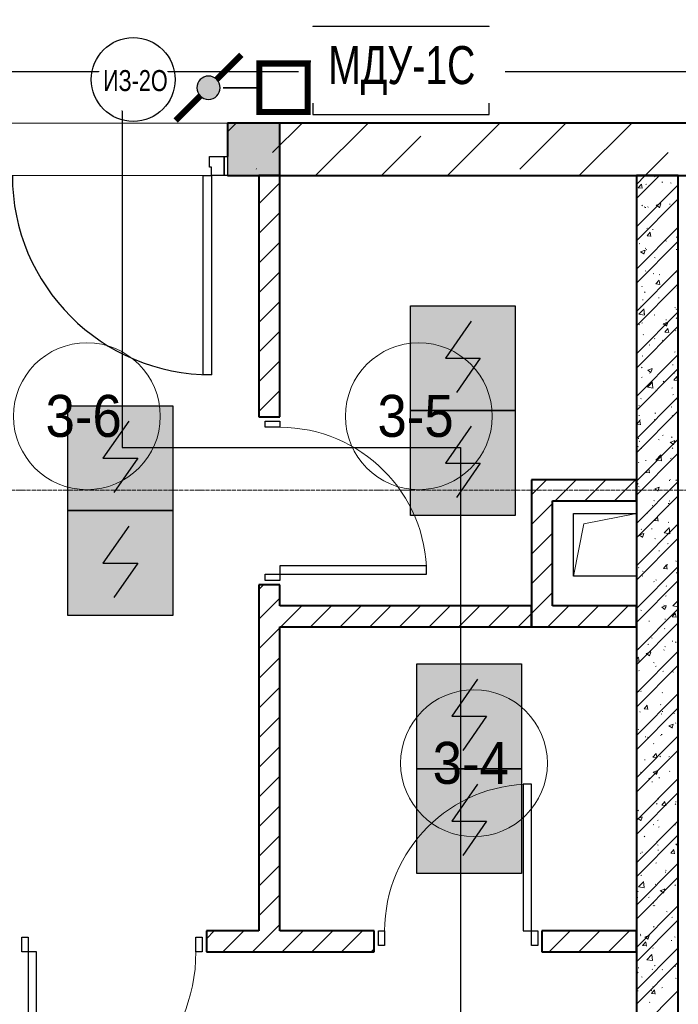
# Model space of a CAD drawing. Header units: millimetres. Extents: x -816133 to 919604, y 87941 to 147341.
# Tile 200 of 256: x 140046 to 143186, y 125283 to 129975. Entities that reach past the tile are written whole.
import ezdxf

# ---------------------------------------------------------------- set-up
doc = ezdxf.new("R2010")
doc.units = ezdxf.units.MM
doc.set_wipeout_variables(frame=1)
doc.linetypes.add('ADSK_Линия сетки', pattern=[25, 20, -2.5, 0, -2.5])
for name, color, linetype, lineweight in [('_АПС_Оборудование', 1, 'Continuous', 30), ('A-000-M_MASS', 7, 'Continuous', 18), ('A-010-A_ROOM', 7, 'Continuous', 20), ('A-200-M_WALL', 7, 'Continuous', 18), ('A-200-M_WALL_EXT', 7, 'Continuous', 18), ('A-200-M_WALL_INT', 7, 'Continuous', 18), ('A-200-M_WALL_PAT', 7, 'Continuous', 40), ('A-325-M_DOOR', 7, 'Continuous', 18), ('A-325-M_DOOR__FRAME', 7, 'Continuous', 30), ('A-325-M_DOOR_OPENING', 7, 'Continuous', 18), ('A-325-M_DOOR_PANEL', 7, 'Continuous', 30), ('Z-030-M_GRID', 7, 'Continuous', 9), ('СОУЭ', 1, 'Continuous', 30), ('СС-011-ПОЖ-СИГНАЛИЗАЦИЯ', 1, 'Continuous', 30), ('УГО АПС и АПЗ$0$_АПС_Оборудование', 1, 'Continuous', 30), ('УГО АПС и АПЗ$0$СС-011-ПОЖ-СИГНАЛИЗАЦИЯ', 1, 'Continuous', 30)]:
    doc.layers.add(name, color=color, linetype=linetype, lineweight=lineweight)
doc.layers.add('EI_HATCH_GALV', color=7, linetype='Continuous')
doc.layers.add('АПС', color=5, linetype='Continuous')
doc.styles.add('Arial Narrow', font='ARIALN.TTF', dxfattribs={"width": 0.9, "height": 600})
doc.styles.add('Arial_2', font='arial.ttf', dxfattribs={"width": 0.9, "height": 400})

# ---------------------------------------------------------------- blocks, each defined once
blk = doc.blocks.new('13эт')
at = {"layer": 'A-200-M_WALL_PAT', "lineweight": 18}
h = blk.add_hatch(color=9, dxfattribs=at)
h.paths.add_polyline_path([(416345.4, 129232.9), (416595.4, 129232.9), (416595.4, 129482.9), (416345.4, 129482.9), (416345.4, 129322.9)])
h.paths.add_polyline_path([(414995.4, 129232.9), (415245.4, 129232.9), (415245.4, 129482.9), (414995.4, 129482.9), (414995.4, 129322.9)])
at = {"layer": 'A-000-M_MASS', "color": 9, "lineweight": 30}
for p, q in [((417995.4, 127322.9), (417995.4, 127622.9)), ((417995.4, 127622.9), (418295.4, 127622.9)), ((418295.4, 127322.9), (417995.4, 127322.9))]:
    blk.add_line(p, q, dxfattribs=at)
at = {"layer": 'A-000-M_MASS', "color": 9}
for p, q in [((418045.4, 127572.9), (418295.4, 127622.9)), ((417995.4, 127322.9), (418045.4, 127572.9))]:
    blk.add_line(p, q, dxfattribs=at)
at = {"layer": 'A-010-A_ROOM', "color": 9}
for centre in [(415675.9, 128085.7), (417258.2, 128085.7), (417521.3, 126432.2)]:
    blk.add_circle(centre, 350, dxfattribs=at)
at = {"layer": 'A-200-M_WALL', "color": 9, "lineweight": 40}
for p, q in [((416595.4, 129482.9), (416345.4, 129482.9)), ((416345.4, 129482.9), (416345.4, 129322.9)), ((416595.4, 129232.9), (416595.4, 129482.9)), ((416345.4, 129232.9), (416595.4, 129232.9))]:
    blk.add_line(p, q, dxfattribs=at)
at = {"layer": 'A-200-M_WALL_EXT', "color": 9, "lineweight": 40}
for p, q in [((421620.2, 129482.9), (416345.4, 129482.9)), ((416345.4, 129482.9), (416345.4, 129322.9)), ((416345.4, 129232.9), (421620.2, 129232.9))]:
    blk.add_line(p, q, dxfattribs=at)
at = {"layer": 'A-200-M_WALL_INT', "color": 9, "lineweight": 40}
for p, q in [((416595.4, 129232.9), (416495.4, 129232.9)), ((416495.4, 129232.9), (416495.4, 128082.9)), ((416595.4, 128082.9), (416595.4, 129232.9)), ((418495.4, 129232.9), (418295.4, 129232.9)), ((418295.4, 129232.9), (418295.4, 121532.9)), ((418495.4, 121532.9), (418495.4, 129232.9)), ((416495.4, 128082.9), (416595.4, 128082.9)), ((418295.4, 127782.9), (417795.4, 127782.9)), ((417795.4, 127782.9), (417795.4, 127682.9)), ((418295.4, 127682.9), (418295.4, 127782.9)), ((417795.4, 127682.9), (417795.4, 127082.9)), ((417895.4, 127682.9), (418295.4, 127682.9)), ((417895.4, 127182.9), (417895.4, 127682.9)), ((416595.4, 127282.9), (416495.4, 127282.9)), ((416495.4, 127282.9), (416495.4, 125632.9)), ((416595.4, 127182.9), (416595.4, 127282.9)), ((417795.4, 127182.9), (416595.4, 127182.9)), ((417795.4, 127082.9), (417795.4, 127182.9)), ((418295.4, 127182.9), (417895.4, 127182.9)), ((418295.4, 127082.9), (418295.4, 127182.9)), ((416595.4, 125632.9), (416595.4, 127082.9)), ((416595.4, 127082.9), (417795.4, 127082.9)), ((417795.4, 127082.9), (417895.4, 127082.9)), ((417895.4, 127082.9), (418295.4, 127082.9)), ((416495.4, 125632.9), (416245.4, 125632.9)), ((416245.4, 125632.9), (416245.4, 125532.9)), ((417045.4, 125632.9), (416595.4, 125632.9)), ((417045.4, 125532.9), (417045.4, 125632.9)), ((418295.4, 125632.9), (417845.4, 125632.9)), ((417845.4, 125632.9), (417845.4, 125532.9)), ((418295.4, 125532.9), (418295.4, 125632.9)), ((416245.4, 125532.9), (417045.4, 125532.9)), ((417845.4, 125532.9), (418295.4, 125532.9))]:
    blk.add_line(p, q, dxfattribs=at)
at = {"layer": 'A-200-M_WALL_PAT', "color": 9, "linetype": 'Continuous', "lineweight": 9}
for p, q in [((416345.4, 129440.9), (416387.4, 129482.9)), ((416560.7, 129341.8), (416701.8, 129482.9)), ((416766.1, 129232.9), (417016.1, 129482.9)), ((417394.7, 129232.9), (417644.7, 129482.9)), ((417739.3, 129263.3), (417959, 129482.9)), ((418023.3, 129232.9), (418273.3, 129482.9)), ((417080.4, 129232.9), (417267.9, 129420.4)), ((418337.6, 129232.9), (418446.5, 129341.8)), ((416482.1, 129263.3), (416484.4, 129265.6)), ((418295.4, 129190.7), (418337.6, 129232.9)), ((418295.4, 129123.4), (418405, 129232.9)), ((418382.9, 129228.5), (418385.4, 129226.3)), ((416495.4, 129098.7), (416595.4, 129198.7)), ((418295.4, 129204.5), (418297.9, 129202.9)), ((418295.4, 128988.7), (418495.4, 129188.7)), ((418304.4, 129174.4), (418319.1, 129191.9)), ((418322.7, 129171.8), (418319.2, 129190.9)), ((418341, 129190.6), (418344.3, 129191)), ((418353.2, 129183.2), (418355.8, 129185.2)), ((418417.5, 129200.7), (418420.9, 129201.1)), ((418457.8, 129197.8), (418460.6, 129196)), ((418304.3, 129174.4), (418322.5, 129172.8)), ((418295.4, 128921.3), (418495.4, 129121.3)), ((418321.6, 129091.3), (418324.1, 129089.1)), ((418332.9, 129083.9), (418335.7, 129082.1)), ((418349.4, 129081.7), (418352.1, 129083.8)), ((418389.8, 129090.9), (418405, 129080.7)), ((418390, 129090.8), (418411.3, 129098.9)), ((418405.2, 129079.6), (418411.4, 129098)), ((418452.8, 129095.6), (418456.1, 129096.1)), ((416495.4, 128957.3), (416595.4, 129057.3)), ((418337.4, 129080.4), (418340.7, 129080.9)), ((418295.4, 128786.6), (418495.4, 128986.6)), ((418345.7, 128980.3), (418348.4, 128982.3)), ((418346.5, 128945.1), (418364.8, 128943.6)), ((418346.7, 128945.1), (418361.4, 128962.6)), ((418365, 128942.5), (418361.5, 128961.6)), ((418372.6, 128975.4), (418375.9, 128975.9)), ((416495.4, 128815.9), (416595.4, 128915.9)), ((418295.4, 128719.3), (418495.4, 128919.3)), ((418309, 128909.5), (418311.5, 128907.2)), ((418436.3, 128921.2), (418439.1, 128919.4)), ((418486.8, 128940), (418489.2, 128937.7)), ((418295.4, 128855.6), (418295.8, 128855.6)), ((418315.7, 128869.9), (418330.8, 128859.7)), ((418315.8, 128869.7), (418337.1, 128877.9)), ((418331, 128858.5), (418337.2, 128877)), ((418337.8, 128887.2), (418340.6, 128885.4)), ((418342, 128878.8), (418344.7, 128880.8)), ((418484.7, 128880.5), (418488, 128880.9)), ((418382, 128842.6), (418384.5, 128840.3)), ((416495.4, 128674.5), (416595.4, 128774.5)), ((418295.4, 128584.6), (418495.4, 128784.6)), ((418338.3, 128777.3), (418341, 128779.4)), ((418375.6, 128766.3), (418378.4, 128764.5)), ((418404.5, 128760.3), (418407.8, 128760.7)), ((418481.1, 128770.4), (418484.4, 128770.8)), ((418492.3, 128796.8), (418494.9, 128798.9)), ((418295.4, 128517.2), (418495.4, 128717.2)), ((418388.8, 128715.9), (418407.1, 128714.3)), ((418389, 128715.9), (418403.7, 128733.4)), ((418407.3, 128713.3), (418403.7, 128732.4)), ((418320.7, 128705.4), (418323.2, 128703.1)), ((418334.6, 128675.9), (418337.3, 128677.9)), ((418488.6, 128695.4), (418491.2, 128697.4)), ((416495.4, 128533.1), (416595.4, 128633.1)), ((418324.3, 128640.1), (418327.6, 128640.5)), ((418400.9, 128650.2), (418404.2, 128650.6)), ((418295.4, 128382.5), (418495.4, 128582.5)), ((418307.4, 128571.4), (418331.2, 128596.1)), ((418307.4, 128571.5), (418334.5, 128567.3)), ((418316.3, 128610.6), (418319.1, 128608.7)), ((418334.3, 128568.2), (418330.9, 128597.2)), ((418330.9, 128574.4), (418333.6, 128576.4)), ((418380.5, 128569.6), (418383.4, 128567.8)), ((418479, 128603.7), (418481.8, 128601.9)), ((418484.9, 128593.9), (418487.5, 128595.9)), ((418308.1, 128523.5), (418310.6, 128521.2)), ((418320.7, 128529.9), (418324, 128530.4)), ((418423.4, 128526.2), (418438.6, 128515.9)), ((418423.6, 128526), (418444.9, 128534.2)), ((418436.1, 128545.1), (418439.4, 128545.6)), ((418438.8, 128514.8), (418445, 128533.2)), ((418485.9, 128554), (418488.3, 128551.8)), ((416495.4, 128391.6), (416595.4, 128491.6)), ((418295.4, 128315.2), (418495.4, 128515.2)), ((418327.2, 128472.9), (418329.9, 128475)), ((418431.1, 128486.6), (418449.3, 128485)), ((418431.3, 128486.6), (418446, 128504.1)), ((418449.6, 128484), (418446, 128503.1)), ((418481.2, 128492.4), (418483.8, 128494.5)), ((418355.9, 128424.9), (418359.3, 128425.4)), ((418381.1, 128456.6), (418383.6, 128454.3)), ((418418.3, 128448.7), (418421.2, 128446.9)), ((418295.4, 128180.5), (418495.4, 128380.5)), ((418477.5, 128391), (418480.1, 128393)), ((416495.4, 128250.2), (416595.4, 128350.2)), ((418323.5, 128371.5), (418326.2, 128373.5)), ((418468, 128330), (418471.3, 128330.4)), ((418295.4, 128113.1), (418495.4, 128313.1)), ((418319.8, 128319.4), (418322.3, 128317.1)), ((418349.3, 128305.1), (418364.4, 128294.9)), ((418349.4, 128305), (418370.8, 128313.1)), ((418359, 128293), (418361.8, 128291.2)), ((418364.6, 128293.8), (418370.8, 128312.2)), ((418473.8, 128289.5), (418476.4, 128291.5)), ((418319.8, 128270), (418322.5, 128272)), ((418347.9, 128224), (418371.6, 128248.8)), ((418374.7, 128220.8), (418371.3, 128249.8)), ((418423.2, 128252.1), (418426.1, 128250.2)), ((418473.4, 128257.3), (418491.6, 128255.7)), ((418473.6, 128257.3), (418488.3, 128274.8)), ((418491.8, 128254.7), (418488.3, 128273.8)), ((416495.4, 128108.8), (416595.4, 128208.8)), ((418347.8, 128224.1), (418374.9, 128219.9)), ((418387.8, 128209.8), (418391.1, 128210.2)), ((418464.4, 128219.9), (418467.7, 128220.3)), ((418470, 128188), (418472.7, 128190.1)), ((418295.4, 127978.4), (418495.4, 128178.4)), ((418316.1, 128168.5), (418318.7, 128170.6)), ((418485, 128168.1), (418487.4, 128165.8)), ((418295.4, 127911), (418495.4, 128111)), ((418298.3, 128138.1), (418301.2, 128136.3)), ((418307.2, 128137.5), (418309.7, 128135.3)), ((418384.2, 128099.7), (418387.5, 128100.1)), ((418461, 128131.2), (418463.9, 128129.4)), ((418295.4, 128091.7), (418296.6, 128092.1)), ((418295.4, 128087.5), (418296.6, 128091.2)), ((418297.3, 128047.2), (418312, 128064.7)), ((418307.6, 128089.6), (418310.9, 128090)), ((418315.5, 128044.6), (418312, 128063.7)), ((418312.4, 128067.1), (418315, 128069.1)), ((418380.2, 128070.6), (418382.7, 128068.4)), ((418466.3, 128086.6), (418469, 128088.6)), ((418297.1, 128047.2), (418315.3, 128045.6)), ((418295.4, 127776.3), (418495.4, 127976.3)), ((418304, 127979.4), (418307.3, 127979.9)), ((418308.7, 127965.6), (418311.3, 127967.6)), ((418401.7, 127975.4), (418404.5, 127973.6)), ((418419.4, 127994.6), (418422.8, 127995.1)), ((418457.1, 127961.4), (418472.2, 127951.2)), ((418457.2, 127961.2), (418478.5, 127969.4)), ((418462.6, 127985.1), (418465.3, 127987.1)), ((418472.4, 127950), (418478.6, 127968.4)), ((418295.4, 127709), (418495.4, 127909)), ((418303.2, 127941.4), (418306.1, 127939.6)), ((418318.9, 127933.4), (418321.4, 127931.2)), ((418466, 127934.5), (418468.8, 127932.7)), ((418305, 127864.1), (418307.6, 127866.2)), ((418339.3, 127874.4), (418342.6, 127874.9)), ((418388.2, 127876.8), (418415.3, 127872.6)), ((418388.3, 127876.7), (418412, 127901.4)), ((418415.1, 127873.5), (418411.7, 127902.4)), ((418458.9, 127883.6), (418461.6, 127885.7)), ((418339.4, 127817.9), (418357.6, 127816.3)), ((418339.6, 127817.9), (418354.2, 127835.4)), ((418341, 127820.5), (418343.9, 127818.7)), ((418357.8, 127815.3), (418354.3, 127834.4)), ((417795.4, 127711.7), (417866.6, 127782.9)), ((417908, 127682.9), (418008, 127782.9)), ((418049.4, 127682.9), (418149.4, 127782.9)), ((418190.9, 127682.9), (418290.9, 127782.9)), ((418295.4, 127574.3), (418495.4, 127774.3)), ((418451.3, 127779.5), (418454.6, 127780)), ((418455.2, 127782.2), (418457.9, 127784.2)), ((418484.1, 127782.1), (418486.5, 127779.8)), ((418301.3, 127762.7), (418303.9, 127764.7)), ((418306.3, 127751.6), (418308.8, 127749.3)), ((418382.9, 127740.4), (418398.1, 127730.1)), ((418383, 127740.2), (418404.4, 127748.4)), ((418398.2, 127729), (418404.4, 127747.4)), ((418295.4, 127506.9), (418495.4, 127706.9)), ((418379.4, 127684.7), (418381.8, 127682.4)), ((418451.5, 127680.7), (418454.2, 127682.8)), ((417795.4, 127570.3), (417895.4, 127670.3)), ((418297.6, 127661.2), (418300.2, 127663.2)), ((418371.1, 127659.3), (418374.4, 127659.7)), ((418444.4, 127657.9), (418447.2, 127656.1)), ((418447.7, 127669.4), (418451, 127669.8)), ((418346, 127623.8), (418348.8, 127622)), ((418381.7, 127588.7), (418399.9, 127587.1)), ((418381.8, 127588.6), (418396.5, 127606.2)), ((418400.1, 127586), (418396.6, 127605.2)), ((418447.8, 127579.2), (418450.5, 127581.3)), ((418295.4, 127372.2), (418495.4, 127572.2)), ((418295.4, 127560.9), (418296.5, 127561.8)), ((418318, 127547.5), (418320.5, 127545.2)), ((418367.5, 127549.2), (418370.8, 127549.6)), ((418428.7, 127529.3), (418452.4, 127554)), ((418455.5, 127526.1), (418452.1, 127555.1)), ((418482.9, 127564.4), (418486.3, 127564.8)), ((417795.4, 127428.9), (417895.4, 127528.9)), ((418295.4, 127304.9), (418495.4, 127504.9)), ((418308.7, 127519.3), (418323.9, 127509.1)), ((418308.9, 127519.2), (418330.2, 127527.4)), ((418324.1, 127508), (418330.3, 127526.4)), ((418383.8, 127502.9), (418386.6, 127501.1)), ((418428.6, 127529.4), (418455.7, 127525.2)), ((418402.8, 127444.1), (418406.1, 127444.6)), ((418444.1, 127477.8), (418446.8, 127479.8)), ((418483.2, 127396.1), (418485.6, 127393.9)), ((418490.7, 127396.6), (418495.4, 127393.4)), ((418490.8, 127396.4), (418495.4, 127398.2)), ((417795.4, 127287.5), (417895.4, 127387.5)), ((418295.4, 127170.2), (418495.4, 127370.2)), ((418305.4, 127365.6), (418307.9, 127363.3)), ((418324.4, 127347.2), (418327.2, 127345.4)), ((418424, 127359.4), (418442.2, 127357.8)), ((418424.1, 127359.4), (418438.8, 127376.9)), ((418442.4, 127356.8), (418438.9, 127375.9)), ((418440.4, 127376.3), (418443.1, 127378.4)), ((418295.4, 127102.8), (418495.4, 127302.8)), ((418322.6, 127323.9), (418325.9, 127324.4)), ((418378.5, 127298.7), (418380.9, 127296.4)), ((418388.7, 127306.3), (418391.5, 127304.5)), ((418487.1, 127340.3), (418489.9, 127338.5)), ((416495.4, 127260.3), (416518.1, 127282.9)), ((418436.7, 127274.8), (418439.3, 127276.9)), ((416495.4, 127118.9), (416595.4, 127218.9)), ((417795.4, 127146.1), (417895.4, 127246.1)), ((418434.6, 127229), (418437.9, 127229.5)), ((418469.1, 127181.9), (418492.8, 127206.7)), ((418495.4, 127183.2), (418492.6, 127207.7)), ((416600.9, 127082.9), (416700.9, 127182.9)), ((416742.3, 127082.9), (416842.3, 127182.9)), ((416883.8, 127082.9), (416983.8, 127182.9)), ((417025.2, 127082.9), (417125.2, 127182.9)), ((417166.6, 127082.9), (417266.6, 127182.9)), ((417308, 127082.9), (417408, 127182.9)), ((417449.4, 127082.9), (417549.4, 127182.9)), ((417590.9, 127082.9), (417690.9, 127182.9)), ((417895.4, 127104.6), (417973.7, 127182.9)), ((418015.1, 127082.9), (418115.1, 127182.9)), ((418156.5, 127082.9), (418256.5, 127182.9)), ((418295.4, 126968.1), (418495.4, 127168.1)), ((418317.1, 127161.5), (418319.6, 127159.2)), ((418416.5, 127175.6), (418431.7, 127165.4)), ((418416.6, 127175.4), (418438, 127183.6)), ((418426.5, 127185.4), (418429.3, 127183.6)), ((418431.8, 127164.2), (418438, 127182.6)), ((418433, 127173.4), (418435.6, 127175.4)), ((418469, 127182), (418495.4, 127178)), ((418494.9, 127192), (418495.4, 127191.5)), ((417732.3, 127082.9), (417795.4, 127146.1)), ((418431, 127118.9), (418434.3, 127119.3)), ((418466.3, 127130.1), (418484.5, 127128.5)), ((418466.4, 127130.1), (418481.1, 127147.6)), ((418484.7, 127127.5), (418481.1, 127146.6)), ((416495.4, 126977.4), (416595.4, 127077.4)), ((417873.7, 127082.9), (417895.4, 127104.6)), ((418295.4, 126900.8), (418495.4, 127100.8)), ((418354.4, 127108.8), (418357.8, 127109.2)), ((418429.3, 127071.9), (418431.9, 127074)), ((418367.1, 127029.6), (418370, 127027.8)), ((418304.5, 126979.6), (418307, 126977.4)), ((418350.8, 126998.7), (418354.2, 126999.1)), ((418425.6, 126970.4), (418428.2, 126972.5)), ((418431.4, 126988.7), (418434.2, 126986.9)), ((418466.3, 127013.9), (418469.6, 127014.3)), ((418482.3, 127010.2), (418484.7, 127007.9)), ((416495.4, 126836), (416595.4, 126936)), ((418295.4, 126766.1), (418495.4, 126966.1)), ((418295.4, 126926.3), (418304.8, 126937.5)), ((418308.3, 126917.4), (418304.8, 126936.5)), ((418342.3, 126954.6), (418357.5, 126944.3)), ((418342.5, 126954.4), (418363.8, 126962.6)), ((418357.7, 126943.2), (418363.9, 126961.6)), ((418295.4, 126919.5), (418308.1, 126918.4)), ((418295.4, 126698.7), (418495.4, 126898.7)), ((418377.6, 126912.7), (418380, 126910.5)), ((418386.1, 126893.6), (418389.4, 126894.1)), ((418306.5, 126874.7), (418309.3, 126872.9)), ((418421.9, 126869), (418424.5, 126871)), ((418469.2, 126867.8), (418472, 126866)), ((416495.4, 126694.6), (416595.4, 126794.6)), ((418494, 126806.1), (418495.4, 126804.7)), ((418295.4, 126564), (418495.4, 126764)), ((418305.9, 126773.4), (418309.2, 126773.9)), ((418316.2, 126775.5), (418318.7, 126773.3)), ((418418.2, 126767.5), (418420.8, 126769.6)), ((418295.4, 126496.7), (418495.4, 126696.7)), ((418332.2, 126690.7), (418350.4, 126689.1)), ((418332.4, 126690.7), (418347.1, 126708.2)), ((418350.6, 126688.1), (418347.1, 126707.2)), ((418409.8, 126712.1), (418412.7, 126710.3)), ((418494.5, 126688.6), (418495.4, 126688.7)), ((416495.4, 126553.2), (416595.4, 126653.2)), ((418311.4, 126678), (418314.2, 126676.2)), ((418414.4, 126666.1), (418417.1, 126668.1)), ((418417.9, 126678.5), (418421.3, 126679)), ((418474.1, 126671.1), (418476.9, 126669.3)), ((418450.1, 126610.8), (418465.3, 126600.6)), ((418450.2, 126610.6), (418471.6, 126618.8)), ((418465.5, 126599.5), (418471.6, 126617.9)), ((418481.4, 126624.2), (418483.9, 126621.9)), ((418295.4, 126362), (418495.4, 126562)), ((418303.6, 126593.7), (418306.1, 126591.4)), ((418337.8, 126558.3), (418341.1, 126558.7)), ((418349.2, 126557.1), (418352, 126555.3)), ((418410.7, 126564.6), (418413.4, 126566.6)), ((418414.3, 126568.4), (418417.7, 126568.8)), ((416495.4, 126411.7), (416595.4, 126511.7)), ((418376.7, 126526.8), (418379.1, 126524.5)), ((418295.4, 126294.6), (418495.4, 126494.6)), ((418374.5, 126461.4), (418392.7, 126459.9)), ((418374.7, 126461.4), (418389.4, 126478.9)), ((418392.9, 126458.8), (418389.4, 126477.9)), ((418407, 126463.1), (418409.7, 126465.2)), ((418449.6, 126463.4), (418452.9, 126463.8)), ((418334.1, 126448.2), (418337.5, 126448.6)), ((418493.1, 126420.1), (418495.4, 126417.9)), ((416495.4, 126270.3), (416595.4, 126370.3)), ((418295.4, 126159.9), (418495.4, 126359.9)), ((418315.3, 126389.6), (418317.8, 126387.3)), ((418354.1, 126360.5), (418356.9, 126358.7)), ((418376, 126389.8), (418391.1, 126379.6)), ((418376.1, 126389.6), (418397.4, 126397.8)), ((418391.3, 126378.4), (418397.5, 126396.9)), ((418403.3, 126361.7), (418406, 126363.7)), ((418452.6, 126394.5), (418455.4, 126392.7)), ((418369.4, 126343.2), (418372.7, 126343.6)), ((418295.4, 126092.5), (418495.4, 126292.5)), ((416495.4, 126128.9), (416595.4, 126228.9)), ((418391.9, 126239.6), (418394.7, 126237.8)), ((418399.6, 126260.2), (418402.3, 126262.2)), ((418416.8, 126232.2), (418435, 126230.6)), ((418417, 126232.2), (418431.7, 126249.7)), ((418435.2, 126229.6), (418431.7, 126248.7)), ((418480.5, 126238.2), (418483, 126236)), ((418481.4, 126248.2), (418484.8, 126248.7)), ((418301.9, 126168.6), (418323.3, 126176.8)), ((418302.7, 126207.7), (418305.2, 126205.4)), ((418317.1, 126157.4), (418323.3, 126175.8)), ((418295.4, 125957.8), (418495.4, 126157.8)), ((418301.8, 126168.8), (418317, 126158.5)), ((418375.8, 126140.8), (418378.2, 126138.5)), ((418395.9, 126158.7), (418398.6, 126160.8)), ((418401.3, 126128), (418404.6, 126128.5)), ((418477.8, 126138.1), (418481.2, 126138.5)), ((416495.4, 125987.5), (416595.4, 126087.5)), ((418295.4, 125890.5), (418495.4, 126090.5)), ((418332.6, 126083.8), (418335.4, 126082)), ((418392.2, 126057.3), (418394.9, 126059.3)), ((418396.8, 126042.9), (418399.7, 126041.1)), ((418483.7, 126046), (418495.4, 126038.2)), ((418483.9, 126045.9), (418495.4, 126050.3)), ((418492.2, 126034.1), (418494.6, 126031.9)), ((418495.3, 126077), (418495.4, 126076.9)), ((418314.4, 126003.6), (418316.9, 126001.3)), ((418321.1, 126007.8), (418324.4, 126008.2)), ((418397.7, 126017.9), (418401, 126018.3)), ((418459.1, 126002.9), (418477.3, 126001.3)), ((418459.3, 126002.9), (418474, 126020.4)), ((418477.5, 126000.3), (418474, 126019.4)), ((416495.4, 125846.1), (416595.4, 125946.1)), ((418295.4, 125755.8), (418495.4, 125955.8)), ((418388.5, 125955.8), (418391.2, 125957.8)), ((418317.5, 125897.7), (418320.8, 125898.1)), ((418432.9, 125912.9), (418436.2, 125913.3)), ((418434.6, 125922), (418437.5, 125920.2)), ((418295.4, 125688.4), (418495.4, 125888.4)), ((418305.4, 125842.9), (418329.2, 125867.7)), ((418332.3, 125839.8), (418328.9, 125868.7)), ((418384.8, 125854.3), (418387.5, 125856.4)), ((418479.6, 125852.3), (418482.1, 125850)), ((416495.4, 125704.6), (416595.4, 125804.6)), ((418295.4, 125807.6), (418297.6, 125810.3)), ((418301.2, 125790.2), (418297.6, 125809.3)), ((418301.8, 125821.7), (418304.3, 125819.5)), ((418305.4, 125843), (418332.5, 125838.8)), ((418409.6, 125825), (418424.7, 125814.8)), ((418409.7, 125824.8), (418431, 125833)), ((418424.9, 125813.7), (418431.1, 125832.1)), ((418295.4, 125791.7), (418301, 125791.2)), ((418295.4, 125553.7), (418495.4, 125753.7)), ((418352.7, 125792.7), (418356, 125793.1)), ((418374.9, 125754.8), (418377.3, 125752.6)), ((418375.3, 125766.3), (418378.1, 125764.5)), ((418381.1, 125752.9), (418383.8, 125754.9)), ((418439.5, 125725.3), (418442.4, 125723.5)), ((416565.1, 125632.9), (416595.4, 125663.2)), ((418295.4, 125486.4), (418495.4, 125686.4)), ((418464.8, 125697.7), (418468.1, 125698.2)), ((416245.4, 125596.1), (416282.3, 125632.9)), ((416323.7, 125532.9), (416423.7, 125632.9)), ((416465.1, 125532.9), (416565.1, 125632.9)), ((416606.5, 125532.9), (416706.5, 125632.9)), ((416748, 125532.9), (416848, 125632.9)), ((416889.4, 125532.9), (416989.4, 125632.9)), ((417879.3, 125532.9), (417979.3, 125632.9)), ((418020.8, 125532.9), (418120.8, 125632.9)), ((418162.2, 125532.9), (418262.2, 125632.9)), ((418313.5, 125617.6), (418316, 125615.4)), ((418314.6, 125611.3), (418317.5, 125609.5)), ((418335.5, 125603.8), (418356.9, 125612)), ((418350.7, 125592.6), (418356.9, 125611.1)), ((418377.4, 125651.4), (418380, 125653.4)), ((418491.3, 125648.2), (418493.7, 125645.9)), ((418325.1, 125563.5), (418343.3, 125561.9)), ((418325.2, 125563.5), (418339.9, 125581)), ((418335.4, 125604), (418350.6, 125593.8)), ((418343.5, 125560.9), (418339.9, 125580)), ((418384.6, 125577.5), (418387.9, 125578)), ((418461.2, 125587.6), (418464.5, 125588)), ((418477.3, 125604.5), (418480.2, 125602.7)), ((417030.8, 125532.9), (417045.4, 125547.5)), ((418295.4, 125351.7), (418495.4, 125551.7)), ((418345.8, 125495.6), (418369.6, 125520.3)), ((418372.7, 125492.4), (418369.3, 125521.3)), ((418373.7, 125549.9), (418376.3, 125552)), ((418295.4, 125284.3), (418495.4, 125484.3)), ((418345.8, 125495.7), (418372.9, 125491.5)), ((418300.9, 125435.8), (418303.4, 125433.5)), ((418304.4, 125457.3), (418307.7, 125457.7)), ((418370, 125448.5), (418372.6, 125450.5)), ((418381, 125467.4), (418384.3, 125467.8)), ((418418, 125448.7), (418420.8, 125446.9)), ((418478.7, 125466.3), (418481.2, 125464)), ((418319.5, 125414.7), (418322.4, 125412.9)), ((418482.3, 125407.8), (418485.1, 125406)), ((418295.4, 125149.6), (418495.4, 125349.6)), ((418300.8, 125347.2), (418304.1, 125347.6)), ((418366.3, 125347), (418368.9, 125349)), ((418367.4, 125334.2), (418385.6, 125332.6)), ((418367.5, 125334.2), (418382.2, 125351.7)), ((418374, 125368.9), (418376.4, 125366.6)), ((418385.7, 125331.6), (418382.2, 125350.7)), ((418416.2, 125362.4), (418419.6, 125362.8)), ((418357.3, 125293.8), (418360.2, 125292))]:
    blk.add_line(p, q, dxfattribs=at)
at = {"layer": 'A-325-M_DOOR', "color": 9, "lineweight": 30}
for p, q in [((416330.4, 129232.9), (416330.4, 129322.9)), ((416330.4, 129322.9), (416345.4, 129322.9)), ((416345.4, 129322.9), (416345.4, 129232.9)), ((416345.4, 129232.9), (416330.4, 129232.9)), ((416525.4, 128062.9), (416595.4, 128062.9)), ((416525.4, 128032.9), (416525.4, 128062.9)), ((416595.4, 128062.9), (416595.4, 128032.9)), ((416595.4, 128032.9), (416525.4, 128032.9)), ((417295.4, 127372.9), (416595.4, 127372.9)), ((416595.4, 127372.9), (416595.4, 127332.9)), ((417295.4, 127332.9), (417295.4, 127372.9)), ((416525.4, 127332.9), (416595.4, 127332.9)), ((416525.4, 127302.9), (416525.4, 127332.9)), ((416595.4, 127302.9), (416525.4, 127302.9)), ((416595.4, 127332.9), (417295.4, 127332.9)), ((416595.4, 127332.9), (417295.4, 127332.9)), ((416595.4, 127332.9), (416595.4, 127302.9)), ((417755.4, 126332.9), (417755.4, 125632.9)), ((417795.4, 126332.9), (417755.4, 126332.9)), ((417795.4, 125632.9), (417795.4, 126332.9)), ((417795.4, 125632.9), (417795.4, 126332.9)), ((417065.4, 125632.9), (417095.4, 125632.9)), ((417065.4, 125562.9), (417065.4, 125632.9)), ((417095.4, 125632.9), (417095.4, 125562.9)), ((417755.4, 125632.9), (417795.4, 125632.9)), ((417795.4, 125632.9), (417825.4, 125632.9)), ((417795.4, 125562.9), (417795.4, 125632.9)), ((417825.4, 125632.9), (417825.4, 125562.9)), ((415365.4, 125602.9), (415395.4, 125602.9)), ((415365.4, 125532.9), (415365.4, 125602.9)), ((415395.4, 125602.9), (415395.4, 125532.9)), ((416195.4, 125532.9), (416195.4, 125602.9)), ((416195.4, 125602.9), (416225.4, 125602.9)), ((416225.4, 125602.9), (416225.4, 125532.9)), ((417095.4, 125562.9), (417065.4, 125562.9)), ((417825.4, 125562.9), (417795.4, 125562.9)), ((415395.4, 125532.9), (415365.4, 125532.9)), ((415395.4, 125532.9), (415395.4, 124732.9)), ((415435.4, 125532.9), (415395.4, 125532.9)), ((415395.4, 125532.9), (415395.4, 124732.9)), ((415435.4, 124732.9), (415435.4, 125532.9)), ((416225.4, 125532.9), (416195.4, 125532.9))]:
    blk.add_line(p, q, dxfattribs=at)
at = {"layer": 'A-325-M_DOOR', "color": 9, "lineweight": 9}
for centre, radius, start, end in [((416595.4, 127332.9), 700, 0, 90), ((417795.4, 125632.9), 700, 90, 180), ((415395.4, 125532.9), 800, 270, 0)]:
    blk.add_arc(centre, radius, start, end, dxfattribs=at)
at = {"layer": 'A-325-M_DOOR__FRAME', "color": 9}
for p, q in [((416260.4, 129322.9), (416330.4, 129322.9)), ((416260.4, 129272.9), (416260.4, 129322.9)), ((416330.4, 129322.9), (416330.4, 129232.9)), ((416270.4, 129272.9), (416260.4, 129272.9)), ((416270.4, 129232.9), (416270.4, 129272.9)), ((416330.4, 129232.9), (416270.4, 129232.9))]:
    blk.add_line(p, q, dxfattribs=at)
at = {"layer": 'A-325-M_DOOR_OPENING', "color": 9}
for p, q in [((415245.4, 129482.9), (416345.4, 129482.9)), ((415245.4, 129232.9), (416345.4, 129232.9))]:
    blk.add_line(p, q, dxfattribs=at)
at = {"layer": 'A-325-M_DOOR_PANEL', "color": 9}
for p, q in [((416230.4, 128282.9), (416230.4, 129232.9)), ((416230.4, 129232.9), (416270.4, 129232.9)), ((416270.4, 129232.9), (416270.4, 128282.9)), ((416270.4, 128282.9), (416230.4, 128282.9))]:
    blk.add_line(p, q, dxfattribs=at)
blk.add_arc((416270.4, 129232.9), 950, 180, 270, dxfattribs=at)
at = {"layer": 'Z-030-M_GRID', "color": 9, "linetype": 'ADSK_Линия сетки'}
blk.add_line((443695.4, 127732.9), (399384.3, 127732.9), dxfattribs=at)
at = {"layer": 'A-010-A_ROOM', "color": 9, "style": 'Arial_2', "width": 0.9}
for s, p in [('3-6', (415478.8, 127987.4)), ('3-5', (417061.2, 127987.4)), ('3-4', (417324.2, 126333.9))]:
    blk.add_text(s, height=200, dxfattribs=at).set_placement(p)
blk = doc.blocks.new('_МДУ')
at = {"color": 1}
blk.add_wipeout([(-350, 175), (350, 175), (350, -175), (-350, -175)], dxfattribs=at)
at = {"layer": 'АПС', "color": 1, "lineweight": 30, "ltscale": 200}
blk.add_lwpolyline([(350, 175), (-350, 175), (-350, -175), (350, -175)], close=True, dxfattribs=at)
at = {"layer": 'АПС', "color": 0, "lineweight": 30, "ltscale": 200, "insert": (3.3, -0.1), "char_height": 150.98, "width": 668.294, "attachment_point": 5, "style": 'Arial Narrow', "bg_fill": 2}
blk.add_mtext('МДУ-1С', dxfattribs=at)
blk = doc.blocks.new('озк_выт')
at = {"layer": 'УГО АПС и АПЗ$0$_АПС_Оборудование', "ltscale": 200}
h = blk.add_hatch(color=5, dxfattribs=at)
h.dxf.hatch_style = 1
h.paths.add_polyline_path([(468755.8, -41333.4, 1), (468645, -41333.4, 1)])
at = {"color": 5, "const_width": 29.5}
blk.add_lwpolyline([(468543.7, -41176.8), (468661.2, -41294.2)], dxfattribs=at)
at = {"layer": 'УГО АПС и АПЗ$0$_АПС_Оборудование', "color": 5, "lineweight": 35, "ltscale": 200}
blk.add_line((468631.1, -41333.5), (468458.1, -41333.6), dxfattribs=at)
at = {"layer": 'УГО АПС и АПЗ$0$_АПС_Оборудование', "color": 5, "const_width": 29.5}
blk.add_lwpolyline([(468227.4, -41449.2), (468458.2, -41449), (468458, -41218.2), (468227.3, -41218.4)], close=True, dxfattribs=at)
blk.add_lwpolyline([(468739.6, -41372.6), (468857.2, -41490)], dxfattribs=at)
at = {"layer": 'УГО АПС и АПЗ$0$_АПС_Оборудование', "color": 5}
blk.add_circle((468700.4, -41333.4), 55.4, dxfattribs=at)
blk = doc.blocks.new('ИП 212-64 прот.R3')
at = {"layer": 'EI_HATCH_GALV', "lineweight": 30, "true_color": 0xffffff}
h = blk.add_hatch(color=7, dxfattribs=at)
h.dxf.hatch_style = 1
h.paths.add_polyline_path([(-2.5, 2.5), (2.5, 2.5), (2.5, -2.5), (-2.5, -2.5)])
at = {"color": 1, "linetype": 'ByBlock', "lineweight": -2}
for p, q in [((0.397, 1.766), (-0.83, 0)), ((-0.83, 0), (0.829, 0)), ((0.829, 0), (-0.306, -1.637))]:
    blk.add_line(p, q, dxfattribs=at)
at = {"color": 1, "linetype": 'ByBlock', "lineweight": -2, "ltscale": 0.1}
blk.add_lwpolyline([(-2.5, 2.5), (2.5, 2.5), (2.5, -2.5), (-2.5, -2.5)], close=True, dxfattribs=at)
blk = doc.blocks.new('УГО АПС и АПЗ$0$A$C0ED213A1')
blk.add_wipeout([(-199.9, -0.4), (0.1, -200.4), (200.1, -0.4), (0.1, 199.6)])
blk.add_circle((0.1, -0.4), 200)
at = {"layer": 'УГО АПС и АПЗ$0$СС-011-ПОЖ-СИГНАЛИЗАЦИЯ', "color": 1, "style": 'Arial Narrow', "width": 0.9}
blk.add_text('ИЗ-2О', height=100, dxfattribs=at).set_placement((-143.7, -55.5))

msp = doc.modelspace()

# ---------------------------------------------------------------- linework, layer by layer
at = {"layer": 'СС-011-ПОЖ-СИГНАЛИЗАЦИЯ'}
msp.add_lwpolyline([(148693.2, 129726.8), (139447.6, 129726.8), (139447.6, 129167.8), (138932.4, 129167.8), (138932.4, 129666.1), (132699.5, 129666.1), (132699.5, 130353.3), (133226.3, 130353.3), (133226.3, 130898.6), (138632.2, 130898.6), (138632.2, 130330.2), (139143.1, 130330.2), (139143.1, 130898.6), (145106.1, 130898.6), (145106.1, 130315.6), (145616.8, 130315.6), (145616.8, 130892.5), (149162.8, 130892.5)], dxfattribs=at)
at = {"layer": 'СС-011-ПОЖ-СИГНАЛИЗАЦИЯ', "ltscale": 100}
msp.add_lwpolyline([(140533.8, 129548.5), (140533.8, 127936.4), (141584.7, 127936.4), (142146.8, 127936.4), (142146.8, 123930.8), (140949.3, 123930.8), (140949.3, 123466.7), (137796.5, 123466.7), (137796.5, 124004.1)], dxfattribs=at)

# ---------------------------------------------------------------- block references
at = {"layer": 'СОУЭ', "color": 6, "xscale": 100, "yscale": 100, "zscale": 100}
for p in [(142158.2, 128362.4), (140525.9, 127885.8), (142158.2, 127862.4), (140525.9, 127385.8), (142188.7, 126656.1), (142188.7, 126156.1)]:
    msp.add_blockref('ИП 212-64 прот.R3', p, dxfattribs=at)
at = {"layer": 'СС-011-ПОЖ-СИГНАЛИЗАЦИЯ', "color": 9, "lineweight": 30}
msp.add_blockref('13эт', (-275309.7, 0), dxfattribs=at)

# ---------------------------------------------------------------- next in the draw order: block references
at = {"layer": '_АПС_Оборудование', "color": 0, "lineweight": 30, "xscale": 1.2, "yscale": 1.2, "zscale": 1.2}
msp.add_blockref('_МДУ', (141863.5, 129733.1), dxfattribs=at)

# ---------------------------------------------------------------- next in the draw order: block references
at = {"layer": 'СС-011-ПОЖ-СИГНАЛИЗАЦИЯ', "lineweight": 30, "xscale": -1}
msp.add_blockref('озк_выт', (609646.3, 170984.7), dxfattribs=at)

# ---------------------------------------------------------------- next in the draw order: block references
at = {"layer": 'УГО АПС и АПЗ$0$_АПС_Оборудование'}
msp.add_blockref('УГО АПС и АПЗ$0$A$C0ED213A1', (140586.9, 129690.8), dxfattribs=at)

doc.saveas('drawing.dxf')
